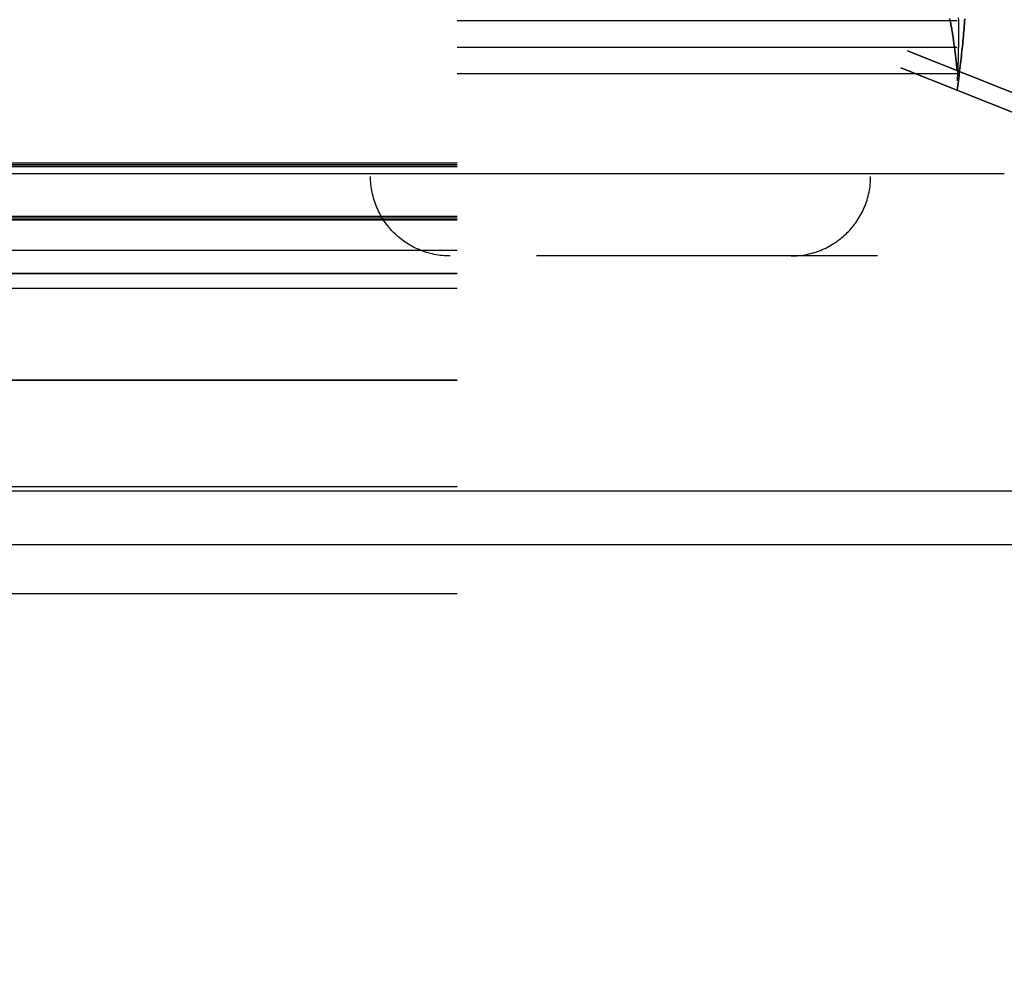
# Model space of a CAD drawing. Header units: millimetres. Extents: x -1690 to 192, y -898 to 54.
# Tile 136 of 256: x -1550 to -1526, y -59 to -35. Entities that reach past the tile are written whole.
import ezdxf

# ---------------------------------------------------------------- set-up
doc = ezdxf.new("R2010")
doc.units = ezdxf.units.MM
doc.header["$MEASUREMENT"] = 0
doc.layers.add('OVIDIO 186x93x72h', color=7, linetype='Continuous')

msp = doc.modelspace()

# ---------------------------------------------------------------- linework, layer by layer
at = {"layer": 'OVIDIO 186x93x72h', "extrusion": (0.235702, -0.235702, 0.942809)}
for points in [[(-1119.043, 1331.694), (-1119.043, 1226.286)], [(-1109.832, 1320.733), (-1109.832, 1216.192)]]:
    msp.add_lwpolyline(points, dxfattribs=at)
at = {"layer": 'OVIDIO 186x93x72h', "extrusion": (-0.114881, 0.045678, 0.992329)}
for points in [[(597.869, -1310.786), (597.869, -1417.642)], [(597.869, -1417.642), (597.869, -1310.786)], [(598.326, -1310.786), (598.326, -1417.642)], [(598.326, -1417.642), (598.326, -1310.786)]]:
    msp.add_lwpolyline(points, dxfattribs=at)
at = {"layer": 'OVIDIO 186x93x72h'}
for points in [[(-1539.438, -35.035), (-1526.871, -35.035)], [(-1539.438, -35.705), (-1526.871, -35.705)], [(-1526.871, -36.376), (-1539.438, -36.376)], [(-1574.438, -38.612), (-1539.438, -38.612)], [(-1539.438, -38.657), (-1574.438, -38.657)], [(-1574.438, -38.702), (-1539.438, -38.702)], [(-1539.438, -38.702), (-1574.438, -38.702)], [(-1588.938, -38.881), (-1525.689, -38.881)], [(-1539.438, -39.954), (-1574.438, -39.954)], [(-1539.438, -39.999), (-1574.438, -39.999)], [(-1539.438, -40.043), (-1574.438, -40.043)], [(-1574.438, -40.043), (-1539.438, -40.043)], [(-1574.438, -40.807), (-1539.438, -40.807)], [(-1574.438, -41.385), (-1539.438, -41.385)], [(-1539.438, -41.385), (-1574.438, -41.385)], [(-1574.438, -41.755), (-1539.438, -41.755)], [(-1539.438, -44.068), (-1574.438, -44.068)], [(-1574.438, -44.068), (-1539.438, -44.068)], [(-1539.438, -46.752), (-1553.648, -46.752)], [(-1588.01, -46.851), (-749.111, -46.851)], [(-1588.01, -48.193), (-749.111, -48.193)], [(-1539.438, -49.435), (-1553.648, -49.435)]]:
    msp.add_lwpolyline(points, dxfattribs=at)
at = {"layer": 'OVIDIO 186x93x72h', "extrusion": (1, 0, 0)}
for points in [[(-36.376, 681.085), (-35.035, 678.402)], [(-38.612, 676.613), (-35.035, 678.402)], [(-35.035, 678.402), (-36.376, 681.085)], [(-36.376, 681.085), (-35.035, 678.402)], [(-35.035, 678.402), (-36.376, 681.085)], [(-35.705, 679.744), (-39.372, 677.91)], [(-36.376, 681.085), (-39.954, 679.297)], [(-36.868, 677.485), (-38.21, 680.169)], [(-38.702, 676.569), (-38.612, 676.613)], [(-38.612, 676.613), (-38.702, 676.569)], [(-38.702, 676.569), (-38.782, 676.53), (-38.863, 676.492), (-38.946, 676.457), (-39.03, 676.422), (-39.116, 676.39), (-39.204, 676.359), (-39.292, 676.33), (-39.383, 676.303), (-39.474, 676.278), (-39.567, 676.254), (-39.66, 676.233), (-39.755, 676.214), (-39.851, 676.198), (-39.948, 676.183), (-40.046, 676.171), (-40.144, 676.161), (-40.243, 676.154), (-40.343, 676.149), (-40.444, 676.147), (-40.545, 676.147), (-40.646, 676.149), (-40.748, 676.155), (-40.849, 676.162), (-40.951, 676.173), (-41.053, 676.186), (-41.154, 676.202), (-41.256, 676.22), (-41.357, 676.241), (-41.457, 676.265), (-41.557, 676.291), (-41.657, 676.32), (-41.755, 676.352), (-41.853, 676.386), (-41.95, 676.422), (-42.046, 676.461), (-42.141, 676.503), (-42.234, 676.546), (-42.326, 676.592), (-42.417, 676.641), (-42.506, 676.691), (-42.594, 676.744), (-42.68, 676.799), (-42.764, 676.855), (-42.847, 676.914), (-42.928, 676.975), (-43.007, 677.037), (-43.084, 677.101), (-43.159, 677.166), (-43.232, 677.233), (-43.302, 677.301), (-43.371, 677.371), (-43.438, 677.442), (-43.502, 677.514), (-43.565, 677.587), (-43.625, 677.661), (-43.683, 677.736), (-43.739, 677.812), (-43.792, 677.889), (-43.844, 677.966), (-43.893, 678.043), (-43.94, 678.121), (-43.985, 678.2), (-44.028, 678.278), (-44.068, 678.357)], [(-44.068, 678.357), (-44.028, 678.278), (-43.985, 678.2), (-43.94, 678.121), (-43.893, 678.043), (-43.844, 677.966), (-43.792, 677.889), (-43.739, 677.812), (-43.683, 677.736), (-43.625, 677.661), (-43.565, 677.587), (-43.502, 677.514), (-43.438, 677.442), (-43.371, 677.371), (-43.302, 677.301), (-43.232, 677.233), (-43.159, 677.166), (-43.084, 677.101), (-43.007, 677.037), (-42.928, 676.975), (-42.847, 676.914), (-42.764, 676.855), (-42.68, 676.799), (-42.594, 676.744), (-42.506, 676.691), (-42.417, 676.641), (-42.326, 676.592), (-42.234, 676.546), (-42.141, 676.503), (-42.046, 676.461), (-41.95, 676.422), (-41.853, 676.386), (-41.755, 676.352), (-41.657, 676.32), (-41.557, 676.291), (-41.457, 676.265), (-41.357, 676.241), (-41.256, 676.22), (-41.154, 676.202), (-41.053, 676.186), (-40.951, 676.173), (-40.849, 676.162), (-40.748, 676.155), (-40.646, 676.149), (-40.545, 676.147), (-40.444, 676.147), (-40.343, 676.149), (-40.243, 676.154), (-40.144, 676.161), (-40.046, 676.171), (-39.948, 676.183), (-39.851, 676.198), (-39.755, 676.214), (-39.66, 676.233), (-39.567, 676.254), (-39.474, 676.278), (-39.383, 676.303), (-39.292, 676.33), (-39.204, 676.359), (-39.116, 676.39), (-39.03, 676.422), (-38.946, 676.457), (-38.863, 676.492), (-38.782, 676.53), (-38.702, 676.569)], [(-38.702, 676.569), (-40.043, 679.252)], [(-40.043, 679.252), (-38.702, 676.569)], [(-39.596, 678.357), (-42.694, 676.808)], [(-39.954, 679.297), (-40.043, 679.252)], [(-40.043, 679.252), (-39.954, 679.297)], [(-40.043, 679.252), (-40.063, 679.242), (-40.084, 679.233), (-40.104, 679.224), (-40.125, 679.215), (-40.147, 679.207), (-40.169, 679.199), (-40.191, 679.192), (-40.214, 679.185), (-40.236, 679.179), (-40.26, 679.173), (-40.283, 679.168), (-40.307, 679.163), (-40.331, 679.159), (-40.355, 679.156), (-40.379, 679.153), (-40.404, 679.15), (-40.429, 679.148), (-40.454, 679.147), (-40.479, 679.146), (-40.504, 679.146), (-40.529, 679.147), (-40.555, 679.148), (-40.58, 679.15), (-40.606, 679.153), (-40.631, 679.156), (-40.656, 679.16), (-40.682, 679.165), (-40.707, 679.17), (-40.732, 679.176), (-40.757, 679.183), (-40.782, 679.19), (-40.807, 679.198), (-40.831, 679.206), (-40.855, 679.215), (-40.879, 679.225), (-40.903, 679.235), (-40.926, 679.246), (-40.949, 679.258), (-40.972, 679.27), (-40.994, 679.283), (-41.016, 679.296), (-41.038, 679.309), (-41.059, 679.324), (-41.08, 679.338), (-41.1, 679.353), (-41.12, 679.369), (-41.139, 679.385), (-41.158, 679.401), (-41.176, 679.418), (-41.193, 679.435), (-41.211, 679.453), (-41.227, 679.47), (-41.243, 679.488), (-41.259, 679.507), (-41.274, 679.525), (-41.289, 679.544), (-41.303, 679.563), (-41.316, 679.582), (-41.329, 679.601), (-41.341, 679.621), (-41.353, 679.64), (-41.364, 679.66), (-41.375, 679.679), (-41.385, 679.699)], [(-41.385, 679.699), (-41.375, 679.679), (-41.364, 679.66), (-41.353, 679.64), (-41.341, 679.621), (-41.329, 679.601), (-41.316, 679.582), (-41.303, 679.563), (-41.289, 679.544), (-41.274, 679.525), (-41.259, 679.507), (-41.243, 679.488), (-41.227, 679.47), (-41.211, 679.453), (-41.193, 679.435), (-41.176, 679.418), (-41.158, 679.401), (-41.139, 679.385), (-41.12, 679.369), (-41.1, 679.353), (-41.08, 679.338), (-41.059, 679.324), (-41.038, 679.309), (-41.016, 679.296), (-40.994, 679.283), (-40.972, 679.27), (-40.949, 679.258), (-40.926, 679.246), (-40.903, 679.235), (-40.879, 679.225), (-40.855, 679.215), (-40.831, 679.206), (-40.807, 679.198), (-40.782, 679.19), (-40.757, 679.183), (-40.732, 679.176), (-40.707, 679.17), (-40.682, 679.165), (-40.656, 679.16), (-40.631, 679.156), (-40.606, 679.153), (-40.58, 679.15), (-40.555, 679.148), (-40.529, 679.147), (-40.504, 679.146), (-40.479, 679.146), (-40.454, 679.147), (-40.429, 679.148), (-40.404, 679.15), (-40.379, 679.153), (-40.355, 679.156), (-40.331, 679.159), (-40.307, 679.163), (-40.283, 679.168), (-40.26, 679.173), (-40.236, 679.179), (-40.214, 679.185), (-40.191, 679.192), (-40.169, 679.199), (-40.147, 679.207), (-40.125, 679.215), (-40.104, 679.224), (-40.084, 679.233), (-40.063, 679.242), (-40.043, 679.252)], [(-40.73, 676.153), (-42.279, 679.252)], [(-41.385, 679.699), (-44.068, 678.357)], [(-44.068, 678.357), (-41.385, 679.699)], [(-41.385, 679.699), (-47.199, 691.327)], [(-47.199, 691.327), (-41.385, 679.699)], [(-42.727, 679.028), (-48.54, 690.656)], [(-44.068, 678.357), (-49.882, 689.985)], [(-49.882, 689.985), (-44.068, 678.357)], [(-46.975, 684.171), (-44.292, 685.513)], [(-47.199, 691.327), (-49.882, 689.985)], [(-49.882, 689.985), (-47.199, 691.327)], [(-50.677, 698.284), (-53.361, 696.942)]]:
    msp.add_lwpolyline(points, dxfattribs=at)
at = {"layer": 'OVIDIO 186x93x72h', "extrusion": (-2.56846e-05, 1, 8.30777e-08)}
for points in [[(1572.443, 678.184), (1541.443, 678.083)], [(1541.443, 678.083), (1572.443, 678.184)], [(1541.448, 676.665), (1572.447, 676.766)], [(1572.447, 676.766), (1541.448, 676.665)], [(1541.445, 677.374), (1572.445, 677.475)], [(1528.872, 678.285), (1537.442, 678.313)], [(1537.442, 678.313), (1528.872, 678.285)], [(1537.437, 679.899), (1528.867, 679.872)], [(1528.867, 679.872), (1537.437, 679.899)]]:
    msp.add_lwpolyline(points, dxfattribs=at)
at = {"layer": 'OVIDIO 186x93x72h', "extrusion": (0.999995, -0.000995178, -0.002882)}
for points in [[(-37.665, 672.22), (-37.176, 673.638)], [(-37.176, 673.638), (-37.665, 672.22)], [(-38.217, 672.411), (-37.728, 673.829)], [(-38.308, 672.442), (-37.818, 673.86)], [(-37.818, 673.86), (-38.308, 672.442)], [(-39.554, 672.872), (-39.064, 674.29)], [(-39.064, 674.29), (-39.554, 672.872)], [(-39.628, 672.898), (-39.138, 674.316)], [(-40.257, 673.115), (-39.767, 674.533)]]:
    msp.add_lwpolyline(points, dxfattribs=at)
at = {"layer": 'OVIDIO 186x93x72h', "extrusion": (0.003049, 0.326394, 0.945229)}
for points in [[(1541.042, 268.63), (1540.998, 268.63), (1540.953, 268.631), (1540.908, 268.633), (1540.862, 268.636), (1540.816, 268.64), (1540.77, 268.646), (1540.724, 268.652), (1540.678, 268.66), (1540.631, 268.668), (1540.584, 268.678), (1540.538, 268.689), (1540.491, 268.702), (1540.444, 268.715), (1540.397, 268.73), (1540.351, 268.746), (1540.304, 268.763), (1540.258, 268.782), (1540.212, 268.801), (1540.166, 268.822), (1540.121, 268.844), (1540.076, 268.868), (1540.032, 268.892), (1539.988, 268.918), (1539.944, 268.945), (1539.901, 268.973), (1539.859, 269.003), (1539.818, 269.033), (1539.777, 269.065), (1539.737, 269.097), (1539.698, 269.131), (1539.659, 269.166), (1539.622, 269.202), (1539.585, 269.238), (1539.55, 269.276), (1539.515, 269.315), (1539.482, 269.354), (1539.45, 269.394), (1539.418, 269.435), (1539.388, 269.477), (1539.359, 269.519), (1539.331, 269.562), (1539.304, 269.605), (1539.279, 269.649), (1539.255, 269.694), (1539.232, 269.739), (1539.21, 269.784), (1539.189, 269.829), (1539.17, 269.875), (1539.152, 269.921), (1539.135, 269.968), (1539.119, 270.014), (1539.105, 270.061), (1539.092, 270.107), (1539.08, 270.154), (1539.069, 270.2), (1539.059, 270.246), (1539.051, 270.293), (1539.043, 270.339), (1539.037, 270.385), (1539.032, 270.43), (1539.028, 270.476), (1539.025, 270.521), (1539.023, 270.566), (1539.022, 270.61)], [(1539.022, 270.61), (1539.023, 270.566), (1539.025, 270.521), (1539.028, 270.476), (1539.032, 270.43), (1539.037, 270.385), (1539.043, 270.339), (1539.051, 270.293), (1539.059, 270.246), (1539.069, 270.2), (1539.08, 270.154), (1539.092, 270.107), (1539.105, 270.061), (1539.119, 270.014), (1539.135, 269.968), (1539.152, 269.921), (1539.17, 269.875), (1539.189, 269.829), (1539.21, 269.784), (1539.232, 269.739), (1539.255, 269.694), (1539.279, 269.649), (1539.304, 269.605), (1539.331, 269.562), (1539.359, 269.519), (1539.388, 269.477), (1539.418, 269.435), (1539.45, 269.394), (1539.482, 269.354), (1539.515, 269.315), (1539.55, 269.276), (1539.585, 269.238), (1539.622, 269.202), (1539.659, 269.166), (1539.698, 269.131), (1539.737, 269.097), (1539.777, 269.065), (1539.818, 269.033), (1539.859, 269.003), (1539.901, 268.973), (1539.944, 268.945), (1539.988, 268.918), (1540.032, 268.892), (1540.076, 268.868), (1540.121, 268.844), (1540.166, 268.822), (1540.212, 268.801), (1540.258, 268.782), (1540.304, 268.763), (1540.351, 268.746), (1540.397, 268.73), (1540.444, 268.715), (1540.491, 268.702), (1540.538, 268.689), (1540.584, 268.678), (1540.631, 268.668), (1540.678, 268.66), (1540.724, 268.652), (1540.77, 268.646), (1540.816, 268.64), (1540.862, 268.636), (1540.908, 268.633), (1540.953, 268.631), (1540.998, 268.63), (1541.042, 268.63)], [(1539.022, 270.61), (1539.023, 270.566), (1539.025, 270.521), (1539.028, 270.476), (1539.032, 270.43), (1539.037, 270.385), (1539.043, 270.339), (1539.051, 270.293), (1539.059, 270.246), (1539.069, 270.2), (1539.08, 270.154), (1539.092, 270.107), (1539.105, 270.061), (1539.119, 270.014), (1539.135, 269.968), (1539.152, 269.921), (1539.17, 269.875), (1539.189, 269.829), (1539.21, 269.784), (1539.232, 269.739), (1539.255, 269.694), (1539.279, 269.649), (1539.304, 269.605), (1539.331, 269.562), (1539.359, 269.519), (1539.388, 269.477), (1539.418, 269.435), (1539.45, 269.394), (1539.482, 269.354), (1539.515, 269.315), (1539.55, 269.276), (1539.585, 269.238), (1539.622, 269.202), (1539.659, 269.166), (1539.698, 269.131), (1539.737, 269.097), (1539.777, 269.065), (1539.818, 269.033), (1539.859, 269.003), (1539.901, 268.973), (1539.944, 268.945), (1539.988, 268.918), (1540.032, 268.892), (1540.076, 268.868), (1540.121, 268.844), (1540.166, 268.822), (1540.212, 268.801), (1540.258, 268.782), (1540.304, 268.763), (1540.351, 268.746), (1540.397, 268.73), (1540.444, 268.715), (1540.491, 268.702), (1540.538, 268.689), (1540.584, 268.678), (1540.631, 268.668), (1540.678, 268.66), (1540.724, 268.652), (1540.77, 268.646), (1540.816, 268.64), (1540.862, 268.636), (1540.908, 268.633), (1540.953, 268.631), (1540.998, 268.63), (1541.042, 268.63)], [(1541.042, 268.63), (1540.998, 268.63), (1540.953, 268.631), (1540.908, 268.633), (1540.862, 268.636), (1540.816, 268.64), (1540.77, 268.646), (1540.724, 268.652), (1540.678, 268.66), (1540.631, 268.668), (1540.584, 268.678), (1540.538, 268.689), (1540.491, 268.702), (1540.444, 268.715), (1540.397, 268.73), (1540.351, 268.746), (1540.304, 268.763), (1540.258, 268.782), (1540.212, 268.801), (1540.166, 268.822), (1540.121, 268.844), (1540.076, 268.868), (1540.032, 268.892), (1539.988, 268.918), (1539.944, 268.945), (1539.901, 268.973), (1539.859, 269.003), (1539.818, 269.033), (1539.777, 269.065), (1539.737, 269.097), (1539.698, 269.131), (1539.659, 269.166), (1539.622, 269.202), (1539.585, 269.238), (1539.55, 269.276), (1539.515, 269.315), (1539.482, 269.354), (1539.45, 269.394), (1539.418, 269.435), (1539.388, 269.477), (1539.359, 269.519), (1539.331, 269.562), (1539.304, 269.605), (1539.279, 269.649), (1539.255, 269.694), (1539.232, 269.739), (1539.21, 269.784), (1539.189, 269.829), (1539.17, 269.875), (1539.152, 269.921), (1539.135, 269.968), (1539.119, 270.014), (1539.105, 270.061), (1539.092, 270.107), (1539.08, 270.154), (1539.069, 270.2), (1539.059, 270.246), (1539.051, 270.293), (1539.043, 270.339), (1539.037, 270.385), (1539.032, 270.43), (1539.028, 270.476), (1539.025, 270.521), (1539.023, 270.566), (1539.022, 270.61)], [(1541.042, 268.63), (1540.992, 268.63), (1540.942, 268.632), (1540.891, 268.634), (1540.841, 268.638), (1540.791, 268.643), (1540.741, 268.65), (1540.691, 268.657), (1540.642, 268.666), (1540.592, 268.677), (1540.543, 268.688), (1540.495, 268.701), (1540.446, 268.715), (1540.399, 268.73), (1540.351, 268.746), (1540.305, 268.763), (1540.258, 268.781), (1540.213, 268.801), (1540.168, 268.822), (1540.123, 268.843), (1540.08, 268.866), (1540.037, 268.889), (1539.995, 268.914), (1539.954, 268.939), (1539.913, 268.965), (1539.874, 268.993), (1539.835, 269.02), (1539.797, 269.049), (1539.76, 269.078), (1539.724, 269.108), (1539.689, 269.139), (1539.655, 269.17), (1539.622, 269.202), (1539.59, 269.234), (1539.558, 269.268), (1539.526, 269.302), (1539.496, 269.337), (1539.466, 269.374), (1539.436, 269.411), (1539.408, 269.449), (1539.38, 269.488), (1539.353, 269.528), (1539.327, 269.569), (1539.301, 269.61), (1539.277, 269.653), (1539.254, 269.696), (1539.231, 269.74), (1539.21, 269.784), (1539.189, 269.83), (1539.17, 269.875), (1539.152, 269.922), (1539.134, 269.969), (1539.119, 270.016), (1539.104, 270.064), (1539.09, 270.113), (1539.078, 270.162), (1539.067, 270.211), (1539.057, 270.26), (1539.048, 270.31), (1539.04, 270.36), (1539.034, 270.41), (1539.029, 270.46), (1539.026, 270.51), (1539.023, 270.56), (1539.022, 270.61)], [(1536.992, 273.676), (1537.036, 273.676), (1537.081, 273.675), (1537.126, 273.673), (1537.172, 273.67), (1537.217, 273.665), (1537.263, 273.659), (1537.31, 273.653), (1537.356, 273.645), (1537.403, 273.635), (1537.449, 273.625), (1537.496, 273.613), (1537.543, 273.6), (1537.59, 273.586), (1537.636, 273.57), (1537.683, 273.553), (1537.729, 273.535), (1537.776, 273.516), (1537.822, 273.495), (1537.867, 273.473), (1537.913, 273.449), (1537.958, 273.424), (1538.002, 273.398), (1538.046, 273.371), (1538.09, 273.342), (1538.132, 273.312), (1538.175, 273.281), (1538.216, 273.249), (1538.257, 273.216), (1538.297, 273.181), (1538.336, 273.145), (1538.375, 273.109), (1538.412, 273.071), (1538.449, 273.032), (1538.484, 272.992), (1538.519, 272.951), (1538.552, 272.91), (1538.585, 272.867), (1538.616, 272.824), (1538.646, 272.78), (1538.675, 272.735), (1538.703, 272.69), (1538.73, 272.644), (1538.755, 272.597), (1538.78, 272.55), (1538.803, 272.502), (1538.824, 272.455), (1538.845, 272.406), (1538.864, 272.358), (1538.883, 272.309), (1538.9, 272.26), (1538.915, 272.211), (1538.93, 272.162), (1538.943, 272.113), (1538.955, 272.063), (1538.966, 272.014), (1538.975, 271.965), (1538.984, 271.916), (1538.991, 271.867), (1538.997, 271.819), (1539.003, 271.77), (1539.007, 271.722), (1539.01, 271.675), (1539.012, 271.627), (1539.013, 271.58)], [(1539.013, 271.58), (1539.012, 271.627), (1539.01, 271.675), (1539.007, 271.722), (1539.003, 271.77), (1538.997, 271.819), (1538.991, 271.867), (1538.984, 271.916), (1538.975, 271.965), (1538.966, 272.014), (1538.955, 272.063), (1538.943, 272.113), (1538.93, 272.162), (1538.915, 272.211), (1538.9, 272.26), (1538.883, 272.309), (1538.864, 272.358), (1538.845, 272.406), (1538.824, 272.455), (1538.803, 272.502), (1538.78, 272.55), (1538.755, 272.597), (1538.73, 272.644), (1538.703, 272.69), (1538.675, 272.735), (1538.646, 272.78), (1538.616, 272.824), (1538.585, 272.867), (1538.552, 272.91), (1538.519, 272.951), (1538.484, 272.992), (1538.449, 273.032), (1538.412, 273.071), (1538.375, 273.109), (1538.336, 273.145), (1538.297, 273.181), (1538.257, 273.216), (1538.216, 273.249), (1538.175, 273.281), (1538.132, 273.312), (1538.09, 273.342), (1538.046, 273.371), (1538.002, 273.398), (1537.958, 273.424), (1537.913, 273.449), (1537.867, 273.473), (1537.822, 273.495), (1537.776, 273.516), (1537.729, 273.535), (1537.683, 273.553), (1537.636, 273.57), (1537.59, 273.586), (1537.543, 273.6), (1537.496, 273.613), (1537.449, 273.625), (1537.403, 273.635), (1537.356, 273.645), (1537.31, 273.653), (1537.263, 273.659), (1537.217, 273.665), (1537.172, 273.67), (1537.126, 273.673), (1537.081, 273.675), (1537.036, 273.676), (1536.992, 273.676)], [(1539.007, 272.098), (1539.007, 272.145), (1539.005, 272.193), (1539.002, 272.24), (1538.997, 272.288), (1538.992, 272.337), (1538.986, 272.385), (1538.979, 272.434), (1538.97, 272.483), (1538.961, 272.532), (1538.95, 272.581), (1538.938, 272.63), (1538.924, 272.68), (1538.91, 272.729), (1538.894, 272.778), (1538.877, 272.827), (1538.859, 272.876), (1538.84, 272.924), (1538.819, 272.972), (1538.797, 273.02), (1538.774, 273.068), (1538.75, 273.115), (1538.725, 273.161), (1538.698, 273.207), (1538.67, 273.253), (1538.641, 273.298), (1538.611, 273.342), (1538.579, 273.385), (1538.547, 273.427), (1538.513, 273.469), (1538.479, 273.51), (1538.443, 273.55), (1538.407, 273.589), (1538.369, 273.626), (1538.331, 273.663), (1538.292, 273.699), (1538.252, 273.734), (1538.211, 273.767), (1538.169, 273.799), (1538.127, 273.83), (1538.084, 273.86), (1538.041, 273.889), (1537.997, 273.916), (1537.952, 273.942), (1537.907, 273.967), (1537.862, 273.99), (1537.816, 274.013), (1537.77, 274.033), (1537.724, 274.053), (1537.678, 274.071), (1537.631, 274.088), (1537.584, 274.104), (1537.538, 274.118), (1537.491, 274.131), (1537.444, 274.143), (1537.397, 274.153), (1537.351, 274.163), (1537.304, 274.171), (1537.258, 274.177), (1537.212, 274.183), (1537.166, 274.187), (1537.121, 274.191), (1537.076, 274.193), (1537.031, 274.194), (1536.987, 274.194)], [(1536.987, 274.194), (1537.031, 274.194), (1537.076, 274.193), (1537.121, 274.191), (1537.166, 274.187), (1537.212, 274.183), (1537.258, 274.177), (1537.304, 274.171), (1537.351, 274.163), (1537.397, 274.153), (1537.444, 274.143), (1537.491, 274.131), (1537.538, 274.118), (1537.584, 274.104), (1537.631, 274.088), (1537.678, 274.071), (1537.724, 274.053), (1537.77, 274.033), (1537.816, 274.013), (1537.862, 273.99), (1537.907, 273.967), (1537.952, 273.942), (1537.997, 273.916), (1538.041, 273.889), (1538.084, 273.86), (1538.127, 273.83), (1538.169, 273.799), (1538.211, 273.767), (1538.252, 273.734), (1538.292, 273.699), (1538.331, 273.663), (1538.369, 273.626), (1538.407, 273.589), (1538.443, 273.55), (1538.479, 273.51), (1538.513, 273.469), (1538.547, 273.427), (1538.579, 273.385), (1538.611, 273.342), (1538.641, 273.298), (1538.67, 273.253), (1538.698, 273.207), (1538.725, 273.161), (1538.75, 273.115), (1538.774, 273.068), (1538.797, 273.02), (1538.819, 272.972), (1538.84, 272.924), (1538.859, 272.876), (1538.877, 272.827), (1538.894, 272.778), (1538.91, 272.729), (1538.924, 272.68), (1538.938, 272.63), (1538.95, 272.581), (1538.961, 272.532), (1538.97, 272.483), (1538.979, 272.434), (1538.986, 272.385), (1538.992, 272.337), (1538.997, 272.288), (1539.002, 272.24), (1539.005, 272.193), (1539.007, 272.145), (1539.007, 272.098)], [(1526.443, 271.456), (1526.443, 271.503), (1526.444, 271.55), (1526.446, 271.598), (1526.449, 271.646), (1526.454, 271.694), (1526.459, 271.743), (1526.465, 271.792), (1526.473, 271.841), (1526.481, 271.89), (1526.491, 271.94), (1526.502, 271.989), (1526.515, 272.039), (1526.528, 272.088), (1526.543, 272.138), (1526.559, 272.187), (1526.576, 272.236), (1526.594, 272.285), (1526.614, 272.334), (1526.635, 272.382), (1526.657, 272.43), (1526.68, 272.477), (1526.705, 272.524), (1526.731, 272.571), (1526.758, 272.617), (1526.786, 272.662), (1526.815, 272.707), (1526.846, 272.751), (1526.877, 272.794), (1526.91, 272.836), (1526.944, 272.878), (1526.978, 272.918), (1527.014, 272.958), (1527.051, 272.996), (1527.088, 273.034), (1527.127, 273.07), (1527.166, 273.106), (1527.206, 273.14), (1527.247, 273.173), (1527.289, 273.205), (1527.331, 273.236), (1527.374, 273.265), (1527.418, 273.293), (1527.461, 273.32), (1527.506, 273.346), (1527.551, 273.37), (1527.596, 273.393), (1527.642, 273.415), (1527.687, 273.436), (1527.734, 273.455), (1527.78, 273.473), (1527.826, 273.489), (1527.873, 273.504), (1527.919, 273.518), (1527.966, 273.531), (1528.012, 273.542), (1528.059, 273.552), (1528.105, 273.561), (1528.151, 273.569), (1528.197, 273.576), (1528.243, 273.581), (1528.288, 273.585), (1528.333, 273.588), (1528.378, 273.59), (1528.422, 273.591)], [(1528.422, 273.591), (1528.378, 273.59), (1528.333, 273.588), (1528.288, 273.585), (1528.243, 273.581), (1528.197, 273.576), (1528.151, 273.569), (1528.105, 273.561), (1528.059, 273.552), (1528.012, 273.542), (1527.966, 273.531), (1527.919, 273.518), (1527.873, 273.504), (1527.826, 273.489), (1527.78, 273.473), (1527.734, 273.455), (1527.687, 273.436), (1527.642, 273.415), (1527.596, 273.393), (1527.551, 273.37), (1527.506, 273.346), (1527.461, 273.32), (1527.418, 273.293), (1527.374, 273.265), (1527.331, 273.236), (1527.289, 273.205), (1527.247, 273.173), (1527.206, 273.14), (1527.166, 273.106), (1527.127, 273.07), (1527.088, 273.034), (1527.051, 272.996), (1527.014, 272.958), (1526.978, 272.918), (1526.944, 272.878), (1526.91, 272.836), (1526.877, 272.794), (1526.846, 272.751), (1526.815, 272.707), (1526.786, 272.662), (1526.758, 272.617), (1526.731, 272.571), (1526.705, 272.524), (1526.68, 272.477), (1526.657, 272.43), (1526.635, 272.382), (1526.614, 272.334), (1526.594, 272.285), (1526.576, 272.236), (1526.559, 272.187), (1526.543, 272.138), (1526.528, 272.088), (1526.515, 272.039), (1526.502, 271.989), (1526.491, 271.94), (1526.481, 271.89), (1526.473, 271.841), (1526.465, 271.792), (1526.459, 271.743), (1526.454, 271.694), (1526.449, 271.646), (1526.446, 271.598), (1526.444, 271.55), (1526.443, 271.503), (1526.443, 271.456)], [(1528.417, 274.109), (1528.373, 274.108), (1528.328, 274.106), (1528.283, 274.103), (1528.237, 274.099), (1528.192, 274.094), (1528.146, 274.087), (1528.1, 274.079), (1528.053, 274.07), (1528.007, 274.06), (1527.961, 274.049), (1527.914, 274.036), (1527.868, 274.022), (1527.821, 274.007), (1527.775, 273.99), (1527.728, 273.973), (1527.682, 273.953), (1527.636, 273.933), (1527.591, 273.911), (1527.546, 273.888), (1527.501, 273.864), (1527.456, 273.838), (1527.412, 273.811), (1527.369, 273.783), (1527.326, 273.754), (1527.284, 273.723), (1527.242, 273.691), (1527.201, 273.658), (1527.161, 273.624), (1527.122, 273.588), (1527.083, 273.552), (1527.046, 273.514), (1527.009, 273.476), (1526.973, 273.436), (1526.939, 273.395), (1526.905, 273.354), (1526.872, 273.312), (1526.841, 273.269), (1526.81, 273.225), (1526.781, 273.18), (1526.753, 273.135), (1526.726, 273.089), (1526.7, 273.042), (1526.675, 272.995), (1526.652, 272.948), (1526.63, 272.9), (1526.609, 272.851), (1526.589, 272.803), (1526.571, 272.754), (1526.554, 272.705), (1526.538, 272.656), (1526.523, 272.606), (1526.51, 272.557), (1526.497, 272.507), (1526.486, 272.458), (1526.476, 272.408), (1526.468, 272.359), (1526.46, 272.31), (1526.454, 272.261), (1526.448, 272.212), (1526.444, 272.164), (1526.441, 272.116), (1526.439, 272.068), (1526.438, 272.021), (1526.438, 271.974)], [(1526.438, 271.974), (1526.438, 272.021), (1526.439, 272.068), (1526.441, 272.116), (1526.444, 272.164), (1526.448, 272.212), (1526.454, 272.261), (1526.46, 272.31), (1526.468, 272.359), (1526.476, 272.408), (1526.486, 272.458), (1526.497, 272.507), (1526.51, 272.557), (1526.523, 272.606), (1526.538, 272.656), (1526.554, 272.705), (1526.571, 272.754), (1526.589, 272.803), (1526.609, 272.851), (1526.63, 272.9), (1526.652, 272.948), (1526.675, 272.995), (1526.7, 273.042), (1526.726, 273.089), (1526.753, 273.135), (1526.781, 273.18), (1526.81, 273.225), (1526.841, 273.269), (1526.872, 273.312), (1526.905, 273.354), (1526.939, 273.395), (1526.973, 273.436), (1527.009, 273.476), (1527.046, 273.514), (1527.083, 273.552), (1527.122, 273.588), (1527.161, 273.624), (1527.201, 273.658), (1527.242, 273.691), (1527.284, 273.723), (1527.326, 273.754), (1527.369, 273.783), (1527.412, 273.811), (1527.456, 273.838), (1527.501, 273.864), (1527.546, 273.888), (1527.591, 273.911), (1527.636, 273.933), (1527.682, 273.953), (1527.728, 273.973), (1527.775, 273.99), (1527.821, 274.007), (1527.868, 274.022), (1527.914, 274.036), (1527.961, 274.049), (1528.007, 274.06), (1528.053, 274.07), (1528.1, 274.079), (1528.146, 274.087), (1528.192, 274.094), (1528.237, 274.099), (1528.283, 274.103), (1528.328, 274.106), (1528.373, 274.108), (1528.417, 274.109)]]:
    msp.add_lwpolyline(points, dxfattribs=at)
at = {"layer": 'OVIDIO 186x93x72h', "extrusion": (0.999999, 0.001021, -0.000352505)}
for points in [[(-37.38, 678.636), (-34.74, 677.725)], [(-34.74, 677.725), (-37.38, 678.636)], [(-34.985, 677.016), (-37.38, 677.843)], [(-35.23, 676.307), (-37.38, 677.05)], [(-37.38, 677.05), (-35.23, 676.307)], [(-35.96, 678.187), (-37.367, 678.673)], [(-37.367, 678.673), (-35.96, 678.187)], [(-37.367, 677.879), (-36.205, 677.478)], [(-37.367, 677.086), (-36.45, 676.769)], [(-36.45, 676.769), (-37.367, 677.086)]]:
    msp.add_lwpolyline(points, dxfattribs=at)
at = {"layer": 'OVIDIO 186x93x72h', "extrusion": (0, 1, 0)}
for points in [[(1588.938, 679.61), (1525.689, 679.61)], [(1525.689, 679.61), (1588.938, 679.61)], [(1525.689, 678.939), (1588.938, 678.939)], [(1588.938, 678.939), (1525.689, 678.939)], [(749.111, 715.964), (1577.444, 715.964)], [(1577.444, 715.964), (749.111, 715.964)], [(1577.444, 715.293), (749.111, 715.293)], [(749.111, 715.293), (1577.444, 715.293)], [(749.111, 715.874), (1576.04, 715.874)], [(1576.04, 715.874), (749.111, 715.874)], [(749.111, 717.374), (1576.04, 717.374)], [(1576.04, 717.374), (749.111, 717.374)]]:
    msp.add_lwpolyline(points, dxfattribs=at)
at = {"layer": 'OVIDIO 186x93x72h', "extrusion": (-5.03618e-08, 1, -1.557e-05)}
for points in [[(1539.438, 679.215), (1539.443, 677.628)], [(1539.443, 677.628), (1539.438, 679.215)], [(1538.856, 678.114), (1538.851, 679.701)], [(1527.453, 679.664), (1527.458, 678.077)]]:
    msp.add_lwpolyline(points, dxfattribs=at)
at = {"layer": 'OVIDIO 186x93x72h', "extrusion": (0.003235, 1.55701e-05, 0.999995)}
for points in [[(-1539.627, -40.949), (-1539.677, -40.949), (-1539.727, -40.947), (-1539.778, -40.944), (-1539.828, -40.939), (-1539.878, -40.934), (-1539.928, -40.927), (-1539.977, -40.918), (-1540.027, -40.909), (-1540.076, -40.898), (-1540.125, -40.886), (-1540.174, -40.873), (-1540.222, -40.859), (-1540.269, -40.843), (-1540.317, -40.827), (-1540.363, -40.809), (-1540.409, -40.79), (-1540.455, -40.77), (-1540.499, -40.749), (-1540.544, -40.727), (-1540.587, -40.704), (-1540.63, -40.68), (-1540.671, -40.655), (-1540.712, -40.629), (-1540.753, -40.603), (-1540.792, -40.575), (-1540.83, -40.547), (-1540.868, -40.518), (-1540.904, -40.488), (-1540.94, -40.458), (-1540.975, -40.427), (-1541.009, -40.396), (-1541.041, -40.364), (-1541.073, -40.331), (-1541.105, -40.297), (-1541.136, -40.262), (-1541.166, -40.227), (-1541.196, -40.19), (-1541.225, -40.152), (-1541.253, -40.114), (-1541.281, -40.075), (-1541.307, -40.035), (-1541.333, -39.994), (-1541.358, -39.952), (-1541.382, -39.909), (-1541.405, -39.866), (-1541.427, -39.822), (-1541.448, -39.777), (-1541.468, -39.731), (-1541.487, -39.685), (-1541.505, -39.639), (-1541.521, -39.592), (-1541.537, -39.544), (-1541.551, -39.496), (-1541.564, -39.447), (-1541.576, -39.398), (-1541.587, -39.349), (-1541.596, -39.3), (-1541.605, -39.25), (-1541.611, -39.2), (-1541.617, -39.15), (-1541.622, -39.1), (-1541.625, -39.05), (-1541.627, -38.999), (-1541.627, -38.949)], [(-1531.057, -40.949), (-1531.007, -40.948), (-1530.957, -40.947), (-1530.907, -40.943), (-1530.857, -40.939), (-1530.807, -40.933), (-1530.757, -40.926), (-1530.707, -40.918), (-1530.657, -40.909), (-1530.608, -40.898), (-1530.559, -40.886), (-1530.511, -40.873), (-1530.463, -40.859), (-1530.415, -40.843), (-1530.368, -40.826), (-1530.321, -40.809), (-1530.275, -40.79), (-1530.23, -40.77), (-1530.185, -40.749), (-1530.141, -40.727), (-1530.097, -40.704), (-1530.055, -40.68), (-1530.013, -40.655), (-1529.972, -40.629), (-1529.932, -40.602), (-1529.893, -40.575), (-1529.854, -40.547), (-1529.817, -40.518), (-1529.78, -40.488), (-1529.744, -40.458), (-1529.71, -40.427), (-1529.676, -40.395), (-1529.643, -40.363), (-1529.611, -40.33), (-1529.579, -40.297), (-1529.548, -40.262), (-1529.518, -40.226), (-1529.488, -40.19), (-1529.46, -40.152), (-1529.431, -40.114), (-1529.404, -40.074), (-1529.377, -40.034), (-1529.351, -39.993), (-1529.327, -39.951), (-1529.303, -39.909), (-1529.279, -39.865), (-1529.257, -39.821), (-1529.236, -39.777), (-1529.216, -39.731), (-1529.198, -39.685), (-1529.18, -39.638), (-1529.163, -39.591), (-1529.148, -39.544), (-1529.133, -39.495), (-1529.12, -39.447), (-1529.108, -39.398), (-1529.098, -39.349), (-1529.088, -39.299), (-1529.08, -39.25), (-1529.073, -39.2), (-1529.067, -39.15), (-1529.063, -39.099), (-1529.06, -39.049), (-1529.058, -38.999), (-1529.057, -38.949)]]:
    msp.add_lwpolyline(points, dxfattribs=at)
at = {"layer": 'OVIDIO 186x93x72h', "extrusion": (1, 0, -1.53089e-05)}
for points in [[(-39.09, 650.211), (-39.09, 651.732)], [(-40.939, 679.862), (-40.939, 678.275)]]:
    msp.add_lwpolyline(points, dxfattribs=at)
at = {"layer": 'OVIDIO 186x93x72h', "extrusion": (-5.03619e-08, 1, -1.557e-05)}
for points in [[(1526.874, 677.587), (1526.868, 679.174)], [(1526.868, 679.174), (1526.874, 677.587)], [(1528.871, 678.284), (1528.866, 679.871)], [(1528.866, 679.871), (1528.871, 678.284)]]:
    msp.add_lwpolyline(points, dxfattribs=at)
at = {"layer": 'OVIDIO 186x93x72h', "extrusion": (0, 1, 1.53089e-05)}
msp.add_lwpolyline([(1529.074, 651.755), (1529.074, 650.235)], dxfattribs=at)
at = {"layer": 'OVIDIO 186x93x72h', "extrusion": (-5.03619e-08, 1, -1.55701e-05)}
for points in [[(1537.441, 678.312), (1537.436, 679.899)], [(1537.436, 679.899), (1537.441, 678.312)]]:
    msp.add_lwpolyline(points, dxfattribs=at)
at = {"layer": 'OVIDIO 186x93x72h', "extrusion": (1.53093e-05, 0, 1)}
msp.add_lwpolyline([(-1537.449, -40.939), (-1528.879, -40.939)], dxfattribs=at)
at = {"layer": 'OVIDIO 186x93x72h', "extrusion": (0, 0.894427, 0.447214)}
for points in [[(1550.438, 650.449), (1550.194, 650.447), (1549.948, 650.438), (1549.7, 650.424), (1549.45, 650.405), (1549.198, 650.379), (1548.945, 650.348), (1548.691, 650.31), (1548.436, 650.266), (1548.181, 650.215), (1547.925, 650.158), (1547.668, 650.095), (1547.411, 650.025), (1547.155, 649.948), (1546.899, 649.864), (1546.643, 649.774), (1546.389, 649.677), (1546.136, 649.573), (1545.884, 649.462), (1545.634, 649.345), (1545.386, 649.22), (1545.14, 649.089), (1544.897, 648.952), (1544.656, 648.807), (1544.419, 648.656), (1544.185, 648.499), (1543.954, 648.335), (1543.727, 648.165), (1543.505, 647.989), (1543.286, 647.807), (1543.073, 647.619), (1542.864, 647.426), (1542.66, 647.227), (1542.461, 647.023), (1542.268, 646.815), (1542.08, 646.601), (1541.898, 646.383), (1541.722, 646.16), (1541.552, 645.933), (1541.388, 645.703), (1541.231, 645.469), (1541.08, 645.231), (1540.936, 644.991), (1540.798, 644.747), (1540.667, 644.502), (1540.543, 644.253), (1540.425, 644.003), (1540.314, 643.752), (1540.21, 643.498), (1540.113, 643.244), (1540.023, 642.988), (1539.939, 642.732), (1539.863, 642.476), (1539.793, 642.219), (1539.729, 641.963), (1539.672, 641.707), (1539.622, 641.451), (1539.578, 641.196), (1539.54, 640.942), (1539.508, 640.689), (1539.483, 640.438), (1539.463, 640.188), (1539.449, 639.94), (1539.441, 639.693), (1539.438, 639.449)], [(1539.438, 639.449), (1539.441, 639.693), (1539.449, 639.94), (1539.463, 640.188), (1539.483, 640.438), (1539.508, 640.689), (1539.54, 640.942), (1539.578, 641.196), (1539.622, 641.451), (1539.672, 641.707), (1539.729, 641.963), (1539.793, 642.219), (1539.863, 642.476), (1539.939, 642.732), (1540.023, 642.988), (1540.113, 643.244), (1540.21, 643.498), (1540.314, 643.752), (1540.425, 644.003), (1540.543, 644.253), (1540.667, 644.502), (1540.798, 644.747), (1540.936, 644.991), (1541.08, 645.231), (1541.231, 645.469), (1541.388, 645.703), (1541.552, 645.933), (1541.722, 646.16), (1541.898, 646.383), (1542.08, 646.601), (1542.268, 646.815), (1542.461, 647.023), (1542.66, 647.227), (1542.864, 647.426), (1543.073, 647.619), (1543.286, 647.807), (1543.505, 647.989), (1543.727, 648.165), (1543.954, 648.335), (1544.185, 648.499), (1544.419, 648.656), (1544.656, 648.807), (1544.897, 648.952), (1545.14, 649.089), (1545.386, 649.22), (1545.634, 649.345), (1545.884, 649.462), (1546.136, 649.573), (1546.389, 649.677), (1546.643, 649.774), (1546.899, 649.864), (1547.155, 649.948), (1547.411, 650.025), (1547.668, 650.095), (1547.925, 650.158), (1548.181, 650.215), (1548.436, 650.266), (1548.691, 650.31), (1548.945, 650.348), (1549.198, 650.379), (1549.45, 650.405), (1549.7, 650.424), (1549.948, 650.438), (1550.194, 650.447), (1550.438, 650.449)], [(1550.438, 650.449), (1550.174, 650.446), (1549.908, 650.436), (1549.642, 650.42), (1549.375, 650.398), (1549.108, 650.369), (1548.841, 650.333), (1548.574, 650.29), (1548.308, 650.241), (1548.042, 650.185), (1547.777, 650.123), (1547.514, 650.053), (1547.251, 649.978), (1546.991, 649.895), (1546.732, 649.806), (1546.476, 649.711), (1546.222, 649.609), (1545.971, 649.501), (1545.723, 649.387), (1545.477, 649.267), (1545.235, 649.141), (1544.997, 649.009), (1544.762, 648.872), (1544.532, 648.729), (1544.305, 648.581), (1544.083, 648.428), (1543.865, 648.269), (1543.652, 648.106), (1543.443, 647.939), (1543.24, 647.767), (1543.041, 647.591), (1542.848, 647.411), (1542.66, 647.227), (1542.476, 647.039), (1542.296, 646.846), (1542.12, 646.647), (1541.948, 646.444), (1541.781, 646.236), (1541.618, 646.022), (1541.46, 645.804), (1541.306, 645.582), (1541.158, 645.356), (1541.015, 645.125), (1540.878, 644.89), (1540.746, 644.652), (1540.62, 644.41), (1540.5, 644.165), (1540.386, 643.916), (1540.278, 643.665), (1540.176, 643.411), (1540.081, 643.155), (1539.992, 642.896), (1539.91, 642.636), (1539.834, 642.374), (1539.765, 642.11), (1539.702, 641.845), (1539.646, 641.58), (1539.597, 641.313), (1539.555, 641.046), (1539.519, 640.779), (1539.49, 640.512), (1539.467, 640.245), (1539.451, 639.979), (1539.441, 639.714), (1539.438, 639.449)], [(1539.438, 639.449), (1539.441, 639.693), (1539.449, 639.94), (1539.463, 640.188), (1539.483, 640.438), (1539.508, 640.689), (1539.54, 640.942), (1539.578, 641.196), (1539.622, 641.451), (1539.672, 641.707), (1539.729, 641.963), (1539.793, 642.219), (1539.863, 642.476), (1539.939, 642.732), (1540.023, 642.988), (1540.113, 643.244), (1540.21, 643.498), (1540.314, 643.752), (1540.425, 644.003), (1540.543, 644.253), (1540.667, 644.502), (1540.798, 644.747), (1540.936, 644.991), (1541.08, 645.231), (1541.231, 645.469), (1541.388, 645.703), (1541.552, 645.933), (1541.722, 646.16), (1541.898, 646.383), (1542.08, 646.601), (1542.268, 646.815), (1542.461, 647.023), (1542.66, 647.227), (1542.864, 647.426), (1543.073, 647.619), (1543.286, 647.807), (1543.505, 647.989), (1543.727, 648.165), (1543.954, 648.335), (1544.185, 648.499), (1544.419, 648.656), (1544.656, 648.807), (1544.897, 648.952), (1545.14, 649.089), (1545.386, 649.22), (1545.634, 649.345), (1545.884, 649.462), (1546.136, 649.573), (1546.389, 649.677), (1546.643, 649.774), (1546.899, 649.864), (1547.155, 649.948), (1547.411, 650.025), (1547.668, 650.095), (1547.925, 650.158), (1548.181, 650.215), (1548.436, 650.266), (1548.691, 650.31), (1548.945, 650.348), (1549.198, 650.379), (1549.45, 650.405), (1549.7, 650.424), (1549.948, 650.438), (1550.194, 650.447), (1550.438, 650.449)], [(1550.438, 650.449), (1550.194, 650.447), (1549.948, 650.438), (1549.7, 650.424), (1549.45, 650.405), (1549.198, 650.379), (1548.945, 650.348), (1548.691, 650.31), (1548.436, 650.266), (1548.181, 650.215), (1547.925, 650.158), (1547.668, 650.095), (1547.411, 650.025), (1547.155, 649.948), (1546.899, 649.864), (1546.643, 649.774), (1546.389, 649.677), (1546.136, 649.573), (1545.884, 649.462), (1545.634, 649.345), (1545.386, 649.22), (1545.14, 649.089), (1544.897, 648.952), (1544.656, 648.807), (1544.419, 648.656), (1544.185, 648.499), (1543.954, 648.335), (1543.727, 648.165), (1543.505, 647.989), (1543.286, 647.807), (1543.073, 647.619), (1542.864, 647.426), (1542.66, 647.227), (1542.461, 647.023), (1542.268, 646.815), (1542.08, 646.601), (1541.898, 646.383), (1541.722, 646.16), (1541.552, 645.933), (1541.388, 645.703), (1541.231, 645.469), (1541.08, 645.231), (1540.936, 644.991), (1540.798, 644.747), (1540.667, 644.502), (1540.543, 644.253), (1540.425, 644.003), (1540.314, 643.752), (1540.21, 643.498), (1540.113, 643.244), (1540.023, 642.988), (1539.939, 642.732), (1539.863, 642.476), (1539.793, 642.219), (1539.729, 641.963), (1539.672, 641.707), (1539.622, 641.451), (1539.578, 641.196), (1539.54, 640.942), (1539.508, 640.689), (1539.483, 640.438), (1539.463, 640.188), (1539.449, 639.94), (1539.441, 639.693), (1539.438, 639.449)]]:
    msp.add_lwpolyline(points, dxfattribs=at)
at = {"layer": 'OVIDIO 186x93x72h'}
for points in [[(-1527.065, -34.981, 678.281), (-1527.058, -35.013, 678.27), (-1527.051, -35.046, 678.258), (-1527.044, -35.078, 678.248), (-1527.037, -35.111, 678.238), (-1527.03, -35.144, 678.228), (-1527.024, -35.177, 678.22), (-1527.018, -35.21, 678.211), (-1527.012, -35.243, 678.204), (-1527.006, -35.277, 678.196), (-1527, -35.311, 678.19), (-1526.994, -35.345, 678.184), (-1526.989, -35.379, 678.179), (-1526.984, -35.413, 678.174), (-1526.978, -35.447, 678.17), (-1526.973, -35.481, 678.166), (-1526.968, -35.516, 678.163), (-1526.963, -35.55, 678.161), (-1526.958, -35.584, 678.159), (-1526.954, -35.619, 678.158), (-1526.949, -35.654, 678.157), (-1526.944, -35.688, 678.157), (-1526.94, -35.723, 678.158), (-1526.935, -35.757, 678.159), (-1526.931, -35.792, 678.161), (-1526.927, -35.826, 678.164), (-1526.923, -35.861, 678.167), (-1526.918, -35.895, 678.171), (-1526.914, -35.929, 678.175), (-1526.91, -35.963, 678.18), (-1526.906, -35.998, 678.186), (-1526.902, -36.032, 678.192), (-1526.898, -36.066, 678.199), (-1526.894, -36.099, 678.206), (-1526.891, -36.133, 678.214), (-1526.887, -36.167, 678.223), (-1526.883, -36.2, 678.232), (-1526.879, -36.233, 678.242), (-1526.875, -36.266, 678.252), (-1526.871, -36.299, 678.263)], [(-1526.871, -36.299, 678.263), (-1526.875, -36.266, 678.252), (-1526.879, -36.233, 678.242), (-1526.883, -36.2, 678.232), (-1526.887, -36.167, 678.223), (-1526.891, -36.133, 678.214), (-1526.894, -36.099, 678.206), (-1526.898, -36.066, 678.199), (-1526.902, -36.032, 678.192), (-1526.906, -35.998, 678.186), (-1526.91, -35.963, 678.18), (-1526.914, -35.929, 678.175), (-1526.918, -35.895, 678.171), (-1526.923, -35.861, 678.167), (-1526.927, -35.826, 678.164), (-1526.931, -35.792, 678.161), (-1526.935, -35.757, 678.159), (-1526.94, -35.723, 678.158), (-1526.944, -35.688, 678.157), (-1526.949, -35.654, 678.157), (-1526.954, -35.619, 678.158), (-1526.958, -35.584, 678.159), (-1526.963, -35.55, 678.161), (-1526.968, -35.516, 678.163), (-1526.973, -35.481, 678.166), (-1526.978, -35.447, 678.17), (-1526.984, -35.413, 678.174), (-1526.989, -35.379, 678.179), (-1526.994, -35.345, 678.184), (-1527, -35.311, 678.19), (-1527.006, -35.277, 678.196), (-1527.012, -35.243, 678.204), (-1527.018, -35.21, 678.211), (-1527.024, -35.177, 678.22), (-1527.03, -35.144, 678.228), (-1527.037, -35.111, 678.238), (-1527.044, -35.078, 678.248), (-1527.051, -35.046, 678.258), (-1527.058, -35.013, 678.27), (-1527.065, -34.981, 678.281)], [(-1526.682, -34.992, 676.759), (-1526.686, -35.053, 676.745), (-1526.69, -35.115, 676.732), (-1526.695, -35.177, 676.721), (-1526.7, -35.239, 676.71), (-1526.705, -35.302, 676.701), (-1526.711, -35.364, 676.693), (-1526.717, -35.427, 676.686), (-1526.722, -35.49, 676.681), (-1526.729, -35.553, 676.676), (-1526.735, -35.615, 676.673), (-1526.741, -35.678, 676.671), (-1526.748, -35.741, 676.67), (-1526.755, -35.804, 676.671), (-1526.761, -35.867, 676.673), (-1526.768, -35.93, 676.676), (-1526.776, -35.992, 676.68), (-1526.783, -36.055, 676.685), (-1526.79, -36.117, 676.692), (-1526.798, -36.18, 676.7), (-1526.805, -36.242, 676.709), (-1526.813, -36.304, 676.72), (-1526.821, -36.365, 676.731), (-1526.828, -36.427, 676.744), (-1526.836, -36.488, 676.758), (-1526.844, -36.549, 676.773), (-1526.852, -36.609, 676.789), (-1526.86, -36.669, 676.807), (-1526.868, -36.729, 676.825), (-1526.876, -36.788, 676.845)], [(-1526.876, -36.788, 676.845), (-1526.868, -36.729, 676.825), (-1526.86, -36.669, 676.807), (-1526.852, -36.609, 676.789), (-1526.844, -36.549, 676.773), (-1526.836, -36.488, 676.758), (-1526.828, -36.427, 676.744), (-1526.821, -36.365, 676.731), (-1526.813, -36.304, 676.72), (-1526.805, -36.242, 676.709), (-1526.798, -36.18, 676.7), (-1526.79, -36.117, 676.692), (-1526.783, -36.055, 676.685), (-1526.776, -35.992, 676.68), (-1526.768, -35.93, 676.676), (-1526.761, -35.867, 676.673), (-1526.755, -35.804, 676.671), (-1526.748, -35.741, 676.67), (-1526.741, -35.678, 676.671), (-1526.735, -35.615, 676.673), (-1526.729, -35.553, 676.676), (-1526.722, -35.49, 676.681), (-1526.717, -35.427, 676.686), (-1526.711, -35.364, 676.693), (-1526.705, -35.302, 676.701), (-1526.7, -35.239, 676.71), (-1526.695, -35.177, 676.721), (-1526.69, -35.115, 676.732), (-1526.686, -35.053, 676.745), (-1526.682, -34.992, 676.759)], [(-1526.846, -34.963, 677.524), (-1526.844, -35.033, 677.504), (-1526.842, -35.104, 677.487), (-1526.841, -35.175, 677.471), (-1526.84, -35.247, 677.457), (-1526.84, -35.319, 677.445), (-1526.84, -35.392, 677.435), (-1526.84, -35.464, 677.428), (-1526.841, -35.537, 677.422), (-1526.842, -35.61, 677.418), (-1526.843, -35.683, 677.416), (-1526.845, -35.756, 677.416), (-1526.846, -35.829, 677.418), (-1526.848, -35.902, 677.422), (-1526.851, -35.975, 677.428), (-1526.853, -36.048, 677.436), (-1526.856, -36.12, 677.446), (-1526.858, -36.192, 677.458), (-1526.861, -36.264, 677.473), (-1526.864, -36.335, 677.489), (-1526.867, -36.405, 677.508), (-1526.871, -36.475, 677.528), (-1526.874, -36.545, 677.551)]]:
    msp.add_polyline3d(points, dxfattribs=at)

doc.saveas('drawing.dxf')
